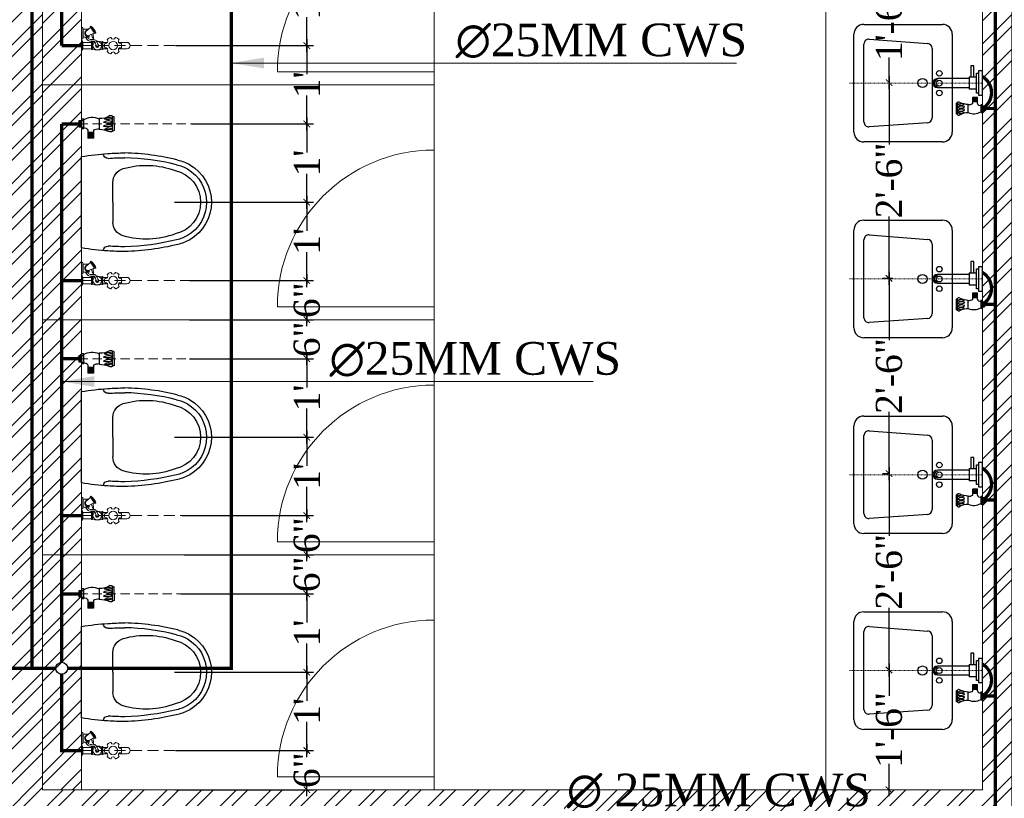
# Model space of a CAD drawing. Header units: inches. Extents: x 113025 to 158499, y 12149 to 30915.
# Tile 66 of 167: x 125394 to 125545, y 21376 to 21496. Entities that reach past the tile are written whole.
import ezdxf

# ---------------------------------------------------------------- set-up
doc = ezdxf.new("R2010")
doc.units = ezdxf.units.IN
doc.header["$MEASUREMENT"] = 0
doc.header["$PDMODE"] = 34
doc.linetypes.add('DASHED2', pattern=[0.375, 0.25, -0.125])
for name, color, linetype, lineweight in [('00-GRIDTEXT', 1, 'Continuous', 13), ('CENTER', 46, 'DASHED2', 9), ('FC', 1, 'Continuous', 9), ('KIT TEXT.', 5, 'Continuous', 5), ('PD_BRICK WALL_115', 134, 'Continuous', 30), ('PD_FIXTURE', 21, 'Continuous', 25), ('PD_HATCH', 45, 'Continuous', 9), ('PL. FICTURE', 4, 'Continuous', 25), ('PP-Domestic  Cold Water Supply', 5, 'Continuous', 25), ('PP-TEXT', 7, 'Continuous', 40)]:
    doc.layers.add(name, color=color, linetype=linetype, lineweight=lineweight)
doc.layers.add('PD_025_TEXT', color=61, linetype='Continuous')
doc.layers.add('PP--DIM', color=7, linetype='Continuous')
doc.styles.add('ISO', font='isocp.shx', dxfattribs={"height": 250})
doc.styles.add('MtX_Times_New_Roman', font='times.ttf')
doc.styles.add('style1', font='arial.ttf', dxfattribs={"height": 500})
doc.styles.add('TIMES NEW ROMAN', font='times.ttf')
doc.dimstyles.new('PP-DIM', dxfattribs={"dimtxt": 4, "dimasz": 1, "dimexe": 1, "dimexo": 1, "dimgap": 0.09, "dimtad": 0, "dimdec": 0, "dimzin": 0, "dimdsep": 46, "dimlunit": 4, "dimtxsty": 'TIMES NEW ROMAN', "dimblk": 'ARCHTICK', "dimcen": 0.09, "dimdle": 1, "dimclrd": 256, "dimclre": 256, "dimclrt": 256, "dimadec": 0, "dimazin": 0, "dimtfac": 1, "dimtdec": 4, "dimtofl": 0, "dimtmove": 1, "dimatfit": 3, "dimfxl": 1, "dimtolj": 1, "dimtzin": 0, "dimlwd": -1, "dimlwe": -1, "dimarcsym": 0})

# ---------------------------------------------------------------- blocks, each defined once
blk = doc.blocks.new('LV')
at = {"color": 251}
for p, q in [((-254, 510.1), (254, 510.1)), ((-304.8, 50.8), (-304.8, 459.3)), ((-205.3, 127), (-226.3, 430.8)), ((-201, 458), (203.1, 458)), ((228.4, 430.6), (205.5, 126.8)), ((304.8, 459.3), (304.8, 50.8)), ((180.2, 103.5), (-180, 103.5)), ((254, 0), (-254, 0))]:
    blk.add_line(p, q, dxfattribs=at)
for centre, radius in [((0.4, 154.3), 23.6), ((-50.8, 67.2), 14.4), ((0, 67.2), 15.3), ((50.8, 67.2), 14.4)]:
    blk.add_circle(centre, radius, dxfattribs=at)
for centre, radius, start, end in [((-254, 459.3), 50.8, 90, 180), ((254, 459.3), 50.8, 0, 90), ((-201, 432.6), 25.4, 90, 184.2016), ((203.1, 432.6), 25.4, 355.4179, 90), ((-180, 128.9), 25.4, 184.2016, 270), ((180.2, 128.9), 25.4, 270, 355.4179), ((-254, 50.8), 50.8, 180, 270), ((254, 50.8), 50.8, 270, 0)]:
    blk.add_arc(centre, radius, start, end, dxfattribs=at)
blk = doc.blocks.new('A$C24556D30')
at = {"color": 251}
for p, q in [((170, 400), (170, 20)), ((300, 210), (300, 292.2)), ((300, 210), (300, 127.8))]:
    blk.add_line(p, q, dxfattribs=at)
for points in [[(279.9, 412.5, 0.02753), (170, 400, 0.02753)], [(569.7, 385.6, 0.054905), (350, 415, 0.054905)], [(564.9, 366.1, 0.054905), (349.5, 395, 0.054905)], [(300, 210), (300, 290, 0.704392)], [(300, 210), (300, 130, -0.704392)], [(564.9, 53.9, -0.054905), (349.5, 25, -0.054905)], [(170, 20, 0.02753), (279.9, 7.5, 0.02753)], [(569.7, 34.4, -0.054905), (350, 5, -0.054905)]]:
    blk.add_lwpolyline(points, format="xyb", dxfattribs=at)
for centre, radius, start, end in [((279.9, 412.5), 20, 184.5905, 273.8823), ((350, -585), 1000, 90, 94.0204), ((350, -585), 980, 90, 94.0204), ((530, 210), 180, 60, 77.2425), ((360, 292.2), 60, 105.9249, 180), ((439, 15.2), 348.1, 69.701, 105.9249), ((530, 210), 135, 0, 77.2425), ((530, 210), 160, 60, 77.2425), ((530, 210), 160, 0, 60), ((530, 210), 180, 0, 60), ((530, 210), 135, 282.7575, 0), ((530, 210), 160, 300, 0), ((530, 210), 180, 300, 0), ((360, 127.8), 60, 180, 254.0751), ((439, 404.8), 348.1, 254.0751, 290.299), ((530, 210), 160, 282.7575, 300), ((530, 210), 180, 282.7575, 300), ((279.9, 7.5), 20, 86.1177, 175.4095), ((350, 1005), 1000, 265.9796, 270), ((350, 1005), 980, 265.9796, 270)]:
    blk.add_arc(centre, radius, start, end, dxfattribs=at)
blk = doc.blocks.new('A$C6E471120')
at = {"layer": 'KIT TEXT.', "color": 251, "char_height": 60.175, "attachment_point": 7, "style": 'ISO'}
for s, insert, width in [('\\pi300.49;{\\Fromans|c0;\\W0.8;WORK TABLE}', (-5344.1, -2682.9, 488.6), 1050.284), ('\\pi526.07;{\\Fromans|c0;\\W0.8; \\P\\pi263.59;CHEST FREEZER}', (-2320.9, -2768.6, 488.6), 1100.284), ('\\pi526.07;{\\Fromans|c0;\\W0.8; \\P\\pi263.59;CHEST FREEZER}', (-1182.6, -2768.6, 488.6), 1100.284)]:
    blk.add_mtext(s, dxfattribs=dict(at, insert=insert, width=width))
blk = doc.blocks.new('FIRST FLOOR PLAN 0')
at = {"layer": 'PD_HATCH', "lineweight": 5}
h = blk.add_hatch(dxfattribs=at)
h.set_pattern_fill('ANSI32', color=251, scale=10)
h.set_pattern_definition([(45, (-550.7706, -242.3818), (-2.65165, 2.65165), []), (45, (-549.0028, -242.3818), (-2.65165, 2.65165), [])])
h.paths.add_polyline_path([(-540, -240.3), (-583.25, -240.3), (-583.25, -244.8), (-540, -244.8)])
h.paths.add_polyline_path([(-625.25, -240.3), (-668.5, -240.3), (-668.5, -244.8), (-625.25, -244.8)], flags=17)
h.paths.add_polyline_path([(-540, -323.5), (-540, -328), (-378, -328), (-378, -323.5), (-531, -323.5), (-531, -234), (-471, -234), (-471, -258), (-466.5, -258), (-466.5, -234), (-387, -234), (-387, -262), (-382.5, -262), (-382.5, -103), (-378, -103), (-378, -98.5), (-387, -98.5), (-387, -225), (-531, -225), (-531, -9), (-540, -9)])
h.paths.add_polyline_path([(-595.5, -332.94), (-591, -332.94), (-591, -328), (-582, -328), (-582, -323.5), (-668.5, -323.5), (-668.5, -168), (-745.5, -168), (-745.5, -172.5), (-673, -172.5), (-673, -323.5), (-729, -323.5), (-729, -328), (-595.5, -328)])
h = blk.add_hatch(dxfattribs=at)
h.set_pattern_fill('ANSI32', color=251, scale=10)
h.set_pattern_definition([(45, (26013.4692, 17879.387), (-2.65165043, 2.65165043), []), (45, (26015.237, 17879.387), (-2.65165043, 2.65165043), [])])
h.paths.add_polyline_path([(-525, -9), (-531, -9), (-531, -45), (-525, -45)])
h.paths.add_polyline_path([(-525, -45), (-531, -45), (-531, -81), (-525, -81)])
h.paths.add_polyline_path([(-531, -81), (-531, -117), (-525, -117), (-525, -81)])
h.paths.add_polyline_path([(-525, -117), (-531, -117), (-531, -153), (-525, -153)])
h.paths.add_polyline_path([(-525, -153), (-531, -153), (-531, -189), (-525, -189)])
h.paths.add_polyline_path([(-525, -189), (-531, -189), (-531, -225), (-525, -225)])
h.paths.add_polyline_path([(-246, -9), (-255, -9), (-255, -98.5), (-259.5, -98.5), (-259.5, -103), (-255, -103), (-255, -113), (-246, -113)])
h.paths.add_polyline_path([(-327, -9), (-331.5, -9), (-331.5, -98.5), (-336, -98.5), (-336, -103), (-301.5, -103), (-301.5, -98.5), (-327, -98.5)])
h.paths.add_polyline_path([(-331.5, -27), (-334.5, -27), (-334.5, -31.5), (-331.5, -31.5)], flags=17)
h.paths.add_polyline_path([(-358.5, -27), (-361.5, -27), (-361.5, -18), (-366, -18), (-366, -27), (-376.5, -27), (-376.5, -31.5), (-358.5, -31.5)])
h.paths.add_polyline_path([(-412.5, -9), (-417, -9), (-417, -25), (-417, -31.5), (-412.5, -31.5), (-412.5, -27)])
h.paths.add_polyline_path([(-121.5, -9), (-126, -9), (-126, -27), (-121.5, -27)])
at = {"layer": 'PD_BRICK WALL_115', "color": 251, "lineweight": 5}
blk.add_line((-525, -225), (-525, -9), dxfattribs=at)
blk.add_lwpolyline([(-378, -323.5), (-531, -323.5), (-531, -234), (-471, -234), (-471, -258), (-466.5, -258), (-466.5, -234), (-387, -234), (-387, -262), (-382.5, -262), (-382.5, -103), (-378, -103), (-378, -98.5), (-387, -98.5), (-387, -225), (-531, -225), (-531, -9), (-540, -9), (-540, -323.5), (-540, -323.5)], dxfattribs=at)
at = {"layer": 'PD_FIXTURE', "color": 251, "lineweight": 5, "ltscale": 12}
for p, q in [((-471, -115), (-471, -91)), ((-411, -225), (-411, -98.5)), ((-471, -115), (-495, -115)), ((-471, -115), (-471, -128.62)), ((-471, -115), (-471, -127)), ((-471, -117), (-531, -117)), ((-471, -151), (-471, -127)), ((-471, -151), (-495, -151)), ((-471, -151), (-471, -164.62)), ((-471, -151), (-471, -163)), ((-471, -153), (-531, -153)), ((-471, -187), (-471, -163)), ((-471, -187), (-495, -187)), ((-471, -187), (-471, -200.62)), ((-471, -187), (-471, -199)), ((-471, -189), (-531, -189)), ((-471, -223), (-471, -199)), ((-471, -223), (-495, -223)), ((-471, -223), (-471, -225))]:
    blk.add_line(p, q, dxfattribs=at)
for centre in [(-471, -115), (-471, -151), (-471, -187), (-471, -223)]:
    blk.add_arc(centre, 24, 90, 180, dxfattribs=at)
at = {"layer": '00-GRIDTEXT', "color": 251, "xscale": 0.03937007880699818, "yscale": 0.03937007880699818, "zscale": 0.03937007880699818}
blk.add_blockref('A$C6E471120', (-540, -9), dxfattribs=at)
at = {"layer": 'PD_FIXTURE', "color": 251, "ltscale": 12}
for name, p, xscale, yscale, zscale, rotation in [('LV', (-391.62, -116.75), 0.0295236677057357, 0.0295236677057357, 0.0295236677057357, 90), ('A$C24556D30', (-531.26, -127.26), -0.03684210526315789, 0.03684210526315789, 0.03684210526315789, 180), ('LV', (-391.62, -146.75), 0.0295236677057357, 0.0295236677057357, 0.0295236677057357, 90), ('A$C24556D30', (-531.26, -163.26), -0.03684210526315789, 0.03684210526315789, 0.03684210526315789, 180), ('LV', (-391.62, -176.75), 0.0295236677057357, 0.0295236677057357, 0.0295236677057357, 90), ('LV', (-391.62, -206.75), 0.0295236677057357, 0.0295236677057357, 0.0295236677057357, 90), ('A$C24556D30', (-531.26, -199.26), -0.03684210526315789, 0.03684210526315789, 0.03684210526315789, 180)]:
    blk.add_blockref(name, p, dxfattribs=dict(at, xscale=xscale, yscale=yscale, zscale=zscale, rotation=rotation))
at = {"layer": 'PD_025_TEXT', "color": 251, "insert": (-673.4, -125.92), "char_height": 8, "width": 128.4952, "attachment_point": 1, "style": 'style1'}
blk.add_mtext('\\pi40.589;KITCHEN \\P\\pi32.72;+ STORAGE\\P\\pi21.937;+ DISHWASHER\\P\\pi28.559;(16\'-9" x 26\'2")', dxfattribs=at)
blk = doc.blocks.new('FOSSIL-PP')
at = {"layer": 'CENTER', "lineweight": 5, "ltscale": 5}
blk.add_line((-0.13, 0), (19.81, 0), dxfattribs=at)
at = {"layer": 'FC', "color": 4, "lineweight": 5}
for p, q in [((-0.02, 0.53), (-0.13, 0.53)), ((-0.13, -0.53), (-0.13, 0.53)), ((-0.02, 0.46), (-0.02, 0.53)), ((0.03, 0.37), (-0.02, 0.46)), ((0.03, -0.37), (0.03, 0.37)), ((0.03, 0.36), (1.01, 0.36)), ((1.01, -0.46), (1.01, 0.46)), ((1.01, 0.46), (1.11, 0.46)), ((1.11, -0.46), (1.11, 0.46)), ((2.2, -0.46), (2.2, 0.46)), ((2.2, 0.46), (2.3, 0.46)), ((2.3, -0.46), (2.3, 0.46)), ((2.3, 0.36), (2.84, 0.36)), ((4.1, 0.36), (5.04, 0.36)), ((-0.02, -0.53), (-0.13, -0.53)), ((0.01, -0.77), (-0.13, -0.77)), ((-0.13, -2.06), (-0.13, -0.77)), ((0.03, -0.37), (-0.02, -0.46)), ((-0.02, -0.46), (-0.02, -0.53)), ((0.01, -0.86), (0.01, -0.77)), ((0.06, -0.96), (0.01, -0.86)), ((0.03, -0.36), (1.01, -0.36)), ((0.06, -0.96), (0.76, -0.96)), ((0.06, -1.86), (0.06, -0.96)), ((0.76, -1.1), (0.76, -0.96)), ((1.01, -0.46), (1.11, -0.46)), ((2.2, -0.46), (2.3, -0.46)), ((2.3, -0.36), (2.84, -0.36)), ((4.1, -0.36), (5.04, -0.36)), ((0.01, -2.06), (-0.13, -2.06)), ((0.06, -1.86), (0.01, -1.97)), ((0.01, -1.97), (0.01, -2.06)), ((0.06, -1.86), (0.68, -1.86))]:
    blk.add_line(p, q, dxfattribs=at)
at = {"layer": 'FC', "color": 4, "lineweight": 5, "ltscale": 5}
for p, q in [((-0.02, -0.46), (-0.02, 0.46)), ((0.01, -1.97), (0.01, -0.86)), ((0.76, -1.04), (0.76, -1.05)), ((0.41, -1.63), (0.91, -2.05)), ((0.7, -1.15), (1.35, -1.47)), ((0.85, -2.14), (1.4, -1.39)), ((0.85, -2.14), (0.94, -2.22)), ((0.94, -2.22), (1.52, -1.45)), ((1.4, -1.39), (1.52, -1.45))]:
    blk.add_line(p, q, dxfattribs=at)
blk.add_lwpolyline([(1.18, -1.39), (1.22, -0.77), (1.07, -0.99), (1.01, -1.3)], dxfattribs=at)
at = {"layer": 'FC', "color": 4, "lineweight": 5}
blk.add_circle((3.47, 0), 0.486, dxfattribs=at)
for centre, radius, start, end in [((1.66, -0.6), 1.11, 60.4436, 119.5564), ((1.66, 0), 0.486, 261.9846, 237.5179), ((1.66, 0.02), 0.107, 323.8917, 184.9075), ((3.47, 0), 0.972, 168.1949, 191.8051), ((2.58, 0.19), 0.0607, 80.4873, 168.1949), ((2.63, 0.49), 0.243, 260.4873, 39.5127), ((2.86, 0.68), 0.0607, 131.8051, 219.5127), ((3.47, 0), 0.972, 108.1949, 131.8051), ((3.19, 0.87), 0.0607, 20.4873, 108.1949), ((3.47, 0.97), 0.243, 200.4873, 339.5127), ((3.76, 0.87), 0.0607, 71.8051, 159.5127), ((3.47, 0), 0.972, 48.1949, 71.8051), ((4.31, 0.49), 0.243, 140.4873, 279.5127), ((4.08, 0.68), 0.0607, 320.4873, 48.1949), ((4.36, 0.19), 0.0607, 11.8051, 99.5127), ((3.47, 0), 0.972, 348.1949, 11.8051), ((5.04, 0), 0.364, 270, 90), ((0.59, -1.41), 0.357, 61.9682, 267.3149), ((1.66, 0.6), 1.11, 240.4436, 253.6649), ((1.66, 0.6), 1.11, 265.6907, 299.5564), ((2.58, -0.19), 0.0607, 191.8051, 279.5127), ((2.63, -0.49), 0.243, 320.4873, 99.5127), ((2.86, -0.68), 0.0607, 140.4873, 228.1949), ((3.47, 0), 0.972, 228.1949, 251.8051), ((3.19, -0.87), 0.0607, 251.8051, 339.5127), ((3.47, -0.97), 0.243, 20.4873, 159.5127), ((3.76, -0.87), 0.0607, 200.4873, 288.1949), ((3.47, 0), 0.972, 288.1949, 311.8051), ((4.31, -0.49), 0.243, 80.4873, 219.5127), ((4.08, -0.68), 0.0607, 311.8051, 39.5127), ((4.36, -0.19), 0.0607, 260.4873, 348.1949)]:
    blk.add_arc(centre, radius, start, end, dxfattribs=at)
at = {"layer": 'FC', "color": 4, "lineweight": 5, "ltscale": 5}
for centre, radius, start, end in [((1.66, 0.02), 0.186, 286.7319, 221.6454), ((0.59, -1.41), 0.282, 61.0816, 230.1615), ((-0.15, -0.8), 1.78, 307.6922, 338.855)]:
    blk.add_arc(centre, radius, start, end, dxfattribs=at)
at = {"layer": 'FC', "color": 4, "lineweight": 5, "ltscale": 5, "extrusion": (0, 0, -1)}
for centre in [(1.11, -2.03), (1.15, -2), (1.16, -1.96), (1.19, -1.95), (1.23, -1.9), (1.26, -1.86), (1.29, -1.8), (1.29, -1.83), (1.32, -1.8), (1.32, -1.76), (1.36, -1.71), (1.39, -1.68), (1.41, -1.64), (1.43, -1.59)]:
    blk.add_ellipse(centre, major_axis=(0, -0.01), ratio=0.499725, dxfattribs=at)
at = {"layer": 'FC', "color": 4, "lineweight": 5, "ltscale": 5}
for points, knots in [([(1.56, 0.01), (1.53, -0.09), (1.5, -0.19), (1.43, -0.36), (1.39, -0.43), (1.32, -0.49), (1.29, -0.5), (1.2, -0.51), (1.15, -0.51), (1, -0.5), (0.91, -0.5), (0.74, -0.52), (0.67, -0.55), (0.56, -0.62), (0.51, -0.67), (0.41, -0.79), (0.36, -0.88), (0.32, -0.96)], [0, 0, 0, 0, 0.269121, 0.269121, 0.560472, 0.560472, 0.736407, 0.736407, 0.912343, 0.912343, 1.155943, 1.155943, 1.338292, 1.338292, 1.520641, 1.520641, 1.763356, 1.763356, 1.763356, 1.763356]), ([(1.75, -0.04), (1.72, -0.15), (1.69, -0.25), (1.62, -0.43), (1.58, -0.51), (1.48, -0.62), (1.43, -0.65), (1.31, -0.7), (1.25, -0.71), (1.07, -0.71), (0.96, -0.7), (0.8, -0.71), (0.76, -0.73), (0.66, -0.79), (0.62, -0.85), (0.57, -0.93), (0.56, -0.94), (0.55, -0.96)], [0, 0, 0, 0, 0.269826, 0.269826, 0.494375, 0.494375, 0.654677, 0.654677, 0.814978, 0.814978, 1.117554, 1.117554, 1.3623, 1.3623, 1.607046, 1.607046, 1.669366, 1.669366, 1.669366, 1.669366])]:
    blk.add_open_spline(points, degree=3, knots=knots, dxfattribs=at)
blk = doc.blocks.new('PP-SINGLE TAP BASIN')
at = {"layer": 'CENTER', "linetype": 'DASHED2'}
blk.add_line((457.2, 0), (0, 0), dxfattribs=at)
at = {"layer": 'PL. FICTURE', "color": 4}
for p, q in [((48.4, 102.8), (48.4, 72.7)), ((89.4, 106.7), (89.4, 69.2)), ((-6.8, 78.4), (-6.8, 96.4)), ((5.8, 96.4), (-6.8, 96.4)), ((-6.8, 87.4), (0, 87.4)), ((0, 78.4), (-6.8, 78.4)), ((5.9, 78.4), (-6.8, 78.4)), ((-5.6, 96.4), (-5.6, 78.4)), ((-4.5, 96.4), (-4.5, 78.4)), ((-3.4, 96.4), (-3.4, 78.4)), ((-2.3, 96.4), (-2.3, 78.4)), ((-1.1, 96.4), (-1.1, 78.4)), ((0, 101), (0, 74.4)), ((5.9, 101), (0, 101)), ((0, 74.4), (5.9, 74.4)), ((5.9, 74.4), (5.9, 101)), ((17.1, 69.9), (17.1, 48.2)), ((33.2, 70), (33.2, 48.2)), ((33.2, 63.9), (17.1, 63.9)), ((33.2, 61.9), (17.1, 61.9)), ((33.2, 60), (17.1, 60)), ((33.2, 58), (17.1, 58)), ((33.2, 56), (17.1, 56)), ((33.2, 54.1), (17.1, 54.1)), ((33.2, 52.1), (17.1, 52.1)), ((33.2, 50.1), (17.1, 50.1)), ((33.2, 50.1), (17.1, 50.1)), ((33.2, 48.2), (17.1, 48.2))]:
    blk.add_line(p, q, dxfattribs=at)
at = {"layer": 'PL. FICTURE'}
for p, q in [((20.4, 21.2), (45.4, 21.2)), ((45.4, -21.2), (45.4, 21.2)), ((154.8, 15.2), (45.4, 15.2)), ((45.4, -21.2), (20.4, -21.2)), ((45.4, -15.2), (154.8, -15.2))]:
    blk.add_line(p, q, dxfattribs=at)
at = {"layer": 'PL. FICTURE', "linetype": 'Continuous'}
blk.add_lwpolyline([(0, 41.7), (0, -41.7), (13.1, -41.7), (13.1, 41.7)], close=True, dxfattribs=at)
at = {"layer": 'PL. FICTURE'}
for points in [[(13.1, 34.2), (20.4, 34.2), (20.4, -34.2), (13.1, -34.2)], [(39.4, -21.2), (29.4, -21.2), (29.4, -59.4), (39.4, -59.4)]]:
    blk.add_lwpolyline(points, close=True, dxfattribs=at)
at = {"layer": 'PL. FICTURE', "color": 4}
for centre, radius, start, end in [((29.4, 60.7), 45, 64.9956, 121.5797), ((53.5, 146.8), 44.3, 263.3195, 304.5359), ((74.6, 88.1), 17.1, 57.6622, 132.7666), ((80.6, 104.9), 5.77, 31.4335, 109.9133), ((78.9, 107.8), 7.06, 279.3347, 312.6985), ((439.5, 88.1), 354.5, 176.8113, 183.3087), ((91.4, 120.6), 14, 245.192, 261.5484), ((8.4, 67.9), 8.91, 13.5129, 106.5185), ((46.7, 49.8), 24.3, 86.0586, 123.9894), ((43.9, -19.2), 92, 68.3225, 87.2128), ((62.1, 91.8), 0.911, 112.3068, 247.6932), ((62.1, 81.1), 0.911, 112.3068, 247.6932), ((76.3, 68.5), 28.2, 90.6273, 120.998), ((71.2, 123.1), 33.5, 253.6094, 285.3435), ((76.3, 57.8), 28.2, 90.6273, 120.998), ((71.2, 112.4), 33.5, 253.6094, 285.3435), ((74.5, 59.5), 17.1, 57.6622, 132.7666), ((71.3, 95.5), 24.9, 250.2963, 290.4807), ((71.4, 124.1), 24.9, 250.2963, 290.4807), ((75.8, 75.8), 20.9, 66.6687, 89.4909), ((75.8, 65.1), 20.9, 66.6687, 89.4909), ((78.8, 79.2), 7.06, 279.3347, 312.6985), ((77.3, 97.5), 7.26, 292.6508, 339.7025), ((77.3, 86.8), 7.26, 292.6508, 339.7025), ((83.8, 77.9), 10.3, 279.9211, 302.8376), ((81.1, 70.7), 5.39, 233.9467, 326.4616)]:
    blk.add_arc(centre, radius, start, end, dxfattribs=at)
at = {"layer": 'PL. FICTURE'}
for radius in [15.2, 15.2, 11]:
    blk.add_arc((154.8, 0), radius, 270, 90, dxfattribs=at)
blk = doc.blocks.new('ANGLE VALVE1-PP')
at = {"layer": 'CENTER', "ltscale": 5}
blk.add_line((0, 19.94), (0, 0), dxfattribs=at)
at = {"layer": 'PL. FICTURE'}
for p, q in [((0.94, 4.68), (-0.89, 4.69)), ((0.75, 2.69), (-0.72, 2.69)), ((-0.85, 1.95), (-1.91, 1.95)), ((-1.91, 1.95), (-1.91, 1.16)), ((-1.86, 1.95), (-1.86, 1.16)), ((-1.8, 1.95), (-1.8, 1.16)), ((-1.75, 1.95), (-1.75, 1.16)), ((-1.69, 1.95), (-1.69, 1.16)), ((-1.64, 1.95), (-1.64, 1.16)), ((-1.58, 1.95), (-1.58, 1.16)), ((-1.53, 1.95), (-1.53, 1.16)), ((-1.47, 1.95), (-1.47, 1.16)), ((-1.42, 1.95), (-1.42, 1.16)), ((-1.36, 1.95), (-1.36, 1.16)), ((-1.31, 1.95), (-1.31, 1.16)), ((-1.25, 1.95), (-1.25, 1.16)), ((-1.2, 1.95), (-1.2, 1.16)), ((-1.15, 1.95), (-1.15, 1.16)), ((-0.85, 1.16), (-1.91, 1.16)), ((-0.63, 0.62), (0.66, 0.62)), ((-0.63, 0.33), (-0.63, 0.62)), ((0.66, 0.33), (-0.63, 0.33)), ((-0.44, 0.33), (-0.44, 0.62)), ((-0.44, 0.33), (-0.44, 0)), ((-0.44, 0.28), (0.44, 0.28)), ((-0.44, 0.22), (0.44, 0.22)), ((-0.44, 0.17), (0.44, 0.17)), ((-0.44, 0.11), (0.44, 0.11)), ((-0.44, 0.06), (0.44, 0.06)), ((-0.44, 0), (0.44, 0)), ((0, 0), (0, 0.33)), ((0.44, 0.33), (0.44, 0.62)), ((0.44, 0), (0.44, 0.33)), ((0.66, 0.62), (0.66, 0.33))]:
    blk.add_line(p, q, dxfattribs=at)
for centre, radius, start, end in [((-0.81, 4.28), 0.263, 123.5384, 216.0533), ((-5.19, 2.47), 4.48, 2.7872, 21.6775), ((-0.46, 4.41), 0.504, 147.1624, 170.0789), ((0.04, 21.74), 17.27, 266.6913, 273.1887), ((0.4, 3.8), 1.21, 159.5193, 199.7037), ((-1.36, 3.96), 0.833, 317.2334, 32.3378), ((-0.4, 4.17), 0.344, 137.3015, 170.6653), ((1.22, 3.8), 1.63, 164.6565, 196.3906), ((-0.03, 4.1), 0.353, 110.2975, 157.3492), ((-1.44, 4.05), 1.38, 329.002, 359.3727), ((-1.08, 4.02), 1.02, 0.5091, 23.3313), ((1.74, 3.8), 1.63, 164.6565, 196.3906), ((0.49, 4.1), 0.353, 110.2975, 157.3492), ((-0.92, 4.05), 1.38, 329.002, 359.3727), ((-0.56, 4.02), 1.02, 0.5091, 23.3313), ((1.79, 3.81), 1.21, 159.5193, 199.7037), ((0.04, 3.96), 0.833, 317.2334, 32.3378), ((0.99, 4.18), 0.344, 137.3015, 170.6653), ((2.89, 2.94), 2.16, 145.4641, 186.6805), ((1.62, 4.79), 0.684, 188.4516, 204.808), ((0.85, 4.26), 0.281, 340.0867, 58.5665), ((-1.83, 2.61), 1.18, 326.0106, 3.9414), ((-0.3, 3.36), 0.0444, 202.3068, 337.6932), ((0.22, 3.36), 0.0444, 202.3068, 337.6932), ((-1.3, 1.76), 2.19, 328.4203, 25.0044), ((-0.95, 0.74), 0.434, 343.4815, 76.4871)]:
    blk.add_arc(centre, radius, start, end, dxfattribs=at)
blk = doc.blocks.new('_ArchTick')
at = {"color": 0, "linetype": 'ByBlock', "const_width": 0.15}
blk.add_lwpolyline([(-0.5, -0.5), (0.5, 0.5)], dxfattribs=at)
blk = doc.blocks.new('*D635')
at = {"layer": 'Defpoints', "color": 0, "transparency": 16777216}
for p in [(125416.86, 21503.6), (125417.24, 21491.6), (125438.34, 21491.6)]:
    blk.add_point(p, dxfattribs=at)
at = {"layer": 'PP--DIM', "ltscale": 12, "transparency": 16777216}
for p, q in [((125438.34, 21504.6), (125438.34, 21499.23)), ((125417.86, 21503.6), (125439.34, 21503.6)), ((125438.34, 21490.6), (125438.34, 21495.98)), ((125418.24, 21491.6), (125439.34, 21491.6))]:
    blk.add_line(p, q, dxfattribs=at)
at = {"layer": 'PP--DIM', "transparency": 16777216}
for p, rotation in [((125438.34, 21503.6), 90), ((125438.34, 21491.6), 270)]:
    blk.add_blockref('_ArchTick', p, dxfattribs=dict(at, rotation=rotation))
at = {"layer": 'PP--DIM', "transparency": 16777216, "insert": (125438.34, 21497.6), "char_height": 4, "attachment_point": 5, "rotation": 90, "style": 'TIMES NEW ROMAN'}
blk.add_mtext("\\A1;1'", dxfattribs=at)
blk = doc.blocks.new('*D636')
at = {"layer": 'Defpoints', "color": 0, "transparency": 16777216}
for p in [(125417.24, 21491.6), (125419.67, 21479.6), (125438.34, 21479.6)]:
    blk.add_point(p, dxfattribs=at)
at = {"layer": 'PP--DIM', "ltscale": 12, "transparency": 16777216}
for p, q in [((125438.34, 21492.6), (125438.34, 21487.23)), ((125418.24, 21491.6), (125439.34, 21491.6)), ((125438.34, 21478.6), (125438.34, 21483.98)), ((125420.67, 21479.6), (125439.34, 21479.6))]:
    blk.add_line(p, q, dxfattribs=at)
at = {"layer": 'PP--DIM', "transparency": 16777216}
for p, rotation in [((125438.34, 21491.6), 90), ((125438.34, 21479.6), 270)]:
    blk.add_blockref('_ArchTick', p, dxfattribs=dict(at, rotation=rotation))
at = {"layer": 'PP--DIM', "transparency": 16777216, "insert": (125438.34, 21485.6), "char_height": 4, "attachment_point": 5, "rotation": 90, "style": 'TIMES NEW ROMAN'}
blk.add_mtext("\\A1;1'", dxfattribs=at)
blk = doc.blocks.new('*D637')
at = {"layer": 'Defpoints', "color": 0, "transparency": 16777216}
for p in [(125419.67, 21479.6), (125417.08, 21467.6), (125438.34, 21467.6)]:
    blk.add_point(p, dxfattribs=at)
at = {"layer": 'PP--DIM', "ltscale": 12, "transparency": 16777216}
for p, q in [((125438.34, 21480.6), (125438.34, 21475.23)), ((125420.67, 21479.6), (125439.34, 21479.6)), ((125438.34, 21466.6), (125438.34, 21471.98)), ((125418.08, 21467.6), (125439.34, 21467.6))]:
    blk.add_line(p, q, dxfattribs=at)
at = {"layer": 'PP--DIM', "transparency": 16777216}
for p, rotation in [((125438.34, 21479.6), 90), ((125438.34, 21467.6), 270)]:
    blk.add_blockref('_ArchTick', p, dxfattribs=dict(at, rotation=rotation))
at = {"layer": 'PP--DIM', "transparency": 16777216, "insert": (125438.34, 21473.6), "char_height": 4, "attachment_point": 5, "rotation": 90, "style": 'TIMES NEW ROMAN'}
blk.add_mtext("\\A1;1'", dxfattribs=at)
blk = doc.blocks.new('*D638')
at = {"layer": 'Defpoints', "color": 0, "transparency": 16777216}
for p in [(125417.08, 21467.6), (125419.34, 21455.6), (125438.34, 21455.6)]:
    blk.add_point(p, dxfattribs=at)
at = {"layer": 'PP--DIM', "ltscale": 12, "transparency": 16777216}
for p, q in [((125438.34, 21468.6), (125438.34, 21463.23)), ((125418.08, 21467.6), (125439.34, 21467.6)), ((125438.34, 21454.6), (125438.34, 21459.98)), ((125420.34, 21455.6), (125439.34, 21455.6))]:
    blk.add_line(p, q, dxfattribs=at)
at = {"layer": 'PP--DIM', "transparency": 16777216}
for p, rotation in [((125438.34, 21467.6), 90), ((125438.34, 21455.6), 270)]:
    blk.add_blockref('_ArchTick', p, dxfattribs=dict(at, rotation=rotation))
at = {"layer": 'PP--DIM', "transparency": 16777216, "insert": (125438.34, 21461.6), "char_height": 4, "attachment_point": 5, "rotation": 90, "style": 'TIMES NEW ROMAN'}
blk.add_mtext("\\A1;1'", dxfattribs=at)
blk = doc.blocks.new('*D639')
at = {"layer": 'Defpoints', "color": 0, "transparency": 16777216}
for p in [(125419.34, 21455.6), (125419.34, 21449.6), (125438.34, 21449.6)]:
    blk.add_point(p, dxfattribs=at)
at = {"layer": 'PP--DIM', "ltscale": 12, "transparency": 16777216}
for p, q in [((125438.34, 21456.6), (125438.34, 21455.05)), ((125420.34, 21455.6), (125439.34, 21455.6)), ((125438.34, 21448.6), (125438.34, 21450.15)), ((125420.34, 21449.6), (125439.34, 21449.6))]:
    blk.add_line(p, q, dxfattribs=at)
at = {"layer": 'PP--DIM', "transparency": 16777216}
for p, rotation in [((125438.34, 21455.6), 90), ((125438.34, 21449.6), 270)]:
    blk.add_blockref('_ArchTick', p, dxfattribs=dict(at, rotation=rotation))
at = {"layer": 'PP--DIM', "transparency": 16777216, "insert": (125438.34, 21452.6), "char_height": 4, "attachment_point": 5, "rotation": 90, "style": 'TIMES NEW ROMAN'}
blk.add_mtext('\\A1;6"', dxfattribs=at)
blk = doc.blocks.new('*D640')
at = {"layer": 'Defpoints', "color": 0, "transparency": 16777216}
for p in [(125419.34, 21449.6), (125419.34, 21443.62), (125438.34, 21443.62)]:
    blk.add_point(p, dxfattribs=at)
at = {"layer": 'PP--DIM', "ltscale": 12, "transparency": 16777216}
for p, q in [((125438.34, 21450.6), (125438.34, 21449.06)), ((125420.34, 21449.6), (125439.34, 21449.6)), ((125420.34, 21443.62), (125439.34, 21443.62)), ((125438.34, 21442.62), (125438.34, 21444.16))]:
    blk.add_line(p, q, dxfattribs=at)
at = {"layer": 'PP--DIM', "transparency": 16777216}
for p, rotation in [((125438.34, 21449.6), 90), ((125438.34, 21443.62), 270)]:
    blk.add_blockref('_ArchTick', p, dxfattribs=dict(at, rotation=rotation))
at = {"layer": 'PP--DIM', "transparency": 16777216, "insert": (125438.34, 21446.61), "char_height": 4, "attachment_point": 5, "rotation": 90, "style": 'TIMES NEW ROMAN'}
blk.add_mtext('\\A1;6"', dxfattribs=at)
blk = doc.blocks.new('*D641')
at = {"layer": 'Defpoints', "color": 0, "transparency": 16777216}
for p in [(125419.34, 21443.62), (125417.08, 21431.6), (125438.34, 21431.6)]:
    blk.add_point(p, dxfattribs=at)
at = {"layer": 'PP--DIM', "ltscale": 12, "transparency": 16777216}
for p, q in [((125420.34, 21443.62), (125439.34, 21443.62)), ((125438.34, 21444.62), (125438.34, 21439.24)), ((125438.34, 21430.6), (125438.34, 21435.98)), ((125418.08, 21431.6), (125439.34, 21431.6))]:
    blk.add_line(p, q, dxfattribs=at)
at = {"layer": 'PP--DIM', "transparency": 16777216}
for p, rotation in [((125438.34, 21443.62), 90), ((125438.34, 21431.6), 270)]:
    blk.add_blockref('_ArchTick', p, dxfattribs=dict(at, rotation=rotation))
at = {"layer": 'PP--DIM', "transparency": 16777216, "insert": (125438.34, 21437.61), "char_height": 4, "attachment_point": 5, "rotation": 90, "style": 'TIMES NEW ROMAN'}
blk.add_mtext("\\A1;1'", dxfattribs=at)
blk = doc.blocks.new('*D642')
at = {"layer": 'Defpoints', "color": 0, "transparency": 16777216}
for p in [(125417.08, 21431.6), (125418.18, 21419.6), (125438.34, 21419.6)]:
    blk.add_point(p, dxfattribs=at)
at = {"layer": 'PP--DIM', "ltscale": 12, "transparency": 16777216}
for p, q in [((125418.08, 21431.6), (125439.34, 21431.6)), ((125438.34, 21432.6), (125438.34, 21427.23)), ((125438.34, 21418.6), (125438.34, 21423.98)), ((125419.18, 21419.6), (125439.34, 21419.6))]:
    blk.add_line(p, q, dxfattribs=at)
at = {"layer": 'PP--DIM', "transparency": 16777216}
for p, rotation in [((125438.34, 21431.6), 90), ((125438.34, 21419.6), 270)]:
    blk.add_blockref('_ArchTick', p, dxfattribs=dict(at, rotation=rotation))
at = {"layer": 'PP--DIM', "transparency": 16777216, "insert": (125438.34, 21425.6), "char_height": 4, "attachment_point": 5, "rotation": 90, "style": 'TIMES NEW ROMAN'}
blk.add_mtext("\\A1;1'", dxfattribs=at)
blk = doc.blocks.new('*D643')
at = {"layer": 'Defpoints', "color": 0, "transparency": 16777216}
for p in [(125418.18, 21419.6), (125418.53, 21413.6), (125438.34, 21413.6)]:
    blk.add_point(p, dxfattribs=at)
at = {"layer": 'PP--DIM', "ltscale": 12, "transparency": 16777216}
for p, q in [((125419.18, 21419.6), (125439.34, 21419.6)), ((125438.34, 21420.6), (125438.34, 21419.05)), ((125419.53, 21413.6), (125439.34, 21413.6)), ((125438.34, 21412.6), (125438.34, 21414.15))]:
    blk.add_line(p, q, dxfattribs=at)
at = {"layer": 'PP--DIM', "transparency": 16777216}
for p, rotation in [((125438.34, 21419.6), 90), ((125438.34, 21413.6), 270)]:
    blk.add_blockref('_ArchTick', p, dxfattribs=dict(at, rotation=rotation))
at = {"layer": 'PP--DIM', "transparency": 16777216, "insert": (125438.34, 21416.6), "char_height": 4, "attachment_point": 5, "rotation": 90, "style": 'TIMES NEW ROMAN'}
blk.add_mtext('\\A1;6"', dxfattribs=at)
blk = doc.blocks.new('*D644')
at = {"layer": 'Defpoints', "color": 0, "transparency": 16777216}
for p in [(125418.53, 21413.6), (125418.05, 21407.6), (125438.34, 21407.6)]:
    blk.add_point(p, dxfattribs=at)
at = {"layer": 'PP--DIM', "ltscale": 12, "transparency": 16777216}
for p, q in [((125419.53, 21413.6), (125439.34, 21413.6)), ((125438.34, 21414.6), (125438.34, 21413.05)), ((125419.05, 21407.6), (125439.34, 21407.6)), ((125438.34, 21406.6), (125438.34, 21408.15))]:
    blk.add_line(p, q, dxfattribs=at)
at = {"layer": 'PP--DIM', "transparency": 16777216}
for p, rotation in [((125438.34, 21413.6), 90), ((125438.34, 21407.6), 270)]:
    blk.add_blockref('_ArchTick', p, dxfattribs=dict(at, rotation=rotation))
at = {"layer": 'PP--DIM', "transparency": 16777216, "insert": (125438.34, 21410.6), "char_height": 4, "attachment_point": 5, "rotation": 90, "style": 'TIMES NEW ROMAN'}
blk.add_mtext('\\A1;6"', dxfattribs=at)
blk = doc.blocks.new('*D645')
at = {"layer": 'Defpoints', "color": 0, "transparency": 16777216}
for p in [(125418.05, 21407.6), (125417.08, 21395.6), (125438.34, 21395.6)]:
    blk.add_point(p, dxfattribs=at)
at = {"layer": 'PP--DIM', "ltscale": 12, "transparency": 16777216}
for p, q in [((125419.05, 21407.6), (125439.34, 21407.6)), ((125438.34, 21408.6), (125438.34, 21403.23)), ((125438.34, 21394.6), (125438.34, 21399.98)), ((125418.08, 21395.6), (125439.34, 21395.6))]:
    blk.add_line(p, q, dxfattribs=at)
at = {"layer": 'PP--DIM', "transparency": 16777216}
for p, rotation in [((125438.34, 21407.6), 90), ((125438.34, 21395.6), 270)]:
    blk.add_blockref('_ArchTick', p, dxfattribs=dict(at, rotation=rotation))
at = {"layer": 'PP--DIM', "transparency": 16777216, "insert": (125438.34, 21401.6), "char_height": 4, "attachment_point": 5, "rotation": 90, "style": 'TIMES NEW ROMAN'}
blk.add_mtext("\\A1;1'", dxfattribs=at)
blk = doc.blocks.new('*D646')
at = {"layer": 'Defpoints', "color": 0, "transparency": 16777216}
for p in [(125417.08, 21395.6), (125417.24, 21383.6), (125438.34, 21383.6)]:
    blk.add_point(p, dxfattribs=at)
at = {"layer": 'PP--DIM', "ltscale": 12, "transparency": 16777216}
for p, q in [((125418.08, 21395.6), (125439.34, 21395.6)), ((125438.34, 21396.6), (125438.34, 21391.23)), ((125438.34, 21382.6), (125438.34, 21387.98)), ((125418.24, 21383.6), (125439.34, 21383.6))]:
    blk.add_line(p, q, dxfattribs=at)
at = {"layer": 'PP--DIM', "transparency": 16777216}
for p, rotation in [((125438.34, 21395.6), 90), ((125438.34, 21383.6), 270)]:
    blk.add_blockref('_ArchTick', p, dxfattribs=dict(at, rotation=rotation))
at = {"layer": 'PP--DIM', "transparency": 16777216, "insert": (125438.34, 21389.6), "char_height": 4, "attachment_point": 5, "rotation": 90, "style": 'TIMES NEW ROMAN'}
blk.add_mtext("\\A1;1'", dxfattribs=at)
blk = doc.blocks.new('*D647')
at = {"layer": 'Defpoints', "color": 0, "transparency": 16777216}
for p in [(125417.24, 21383.6), (125417.24, 21377.6), (125438.34, 21377.6)]:
    blk.add_point(p, dxfattribs=at)
at = {"layer": 'PP--DIM', "ltscale": 12, "transparency": 16777216}
for p, q in [((125418.24, 21383.6), (125439.34, 21383.6)), ((125438.34, 21384.6), (125438.34, 21383.05)), ((125418.24, 21377.6), (125439.34, 21377.6)), ((125438.34, 21376.6), (125438.34, 21378.15))]:
    blk.add_line(p, q, dxfattribs=at)
at = {"layer": 'PP--DIM', "transparency": 16777216}
for p, rotation in [((125438.34, 21383.6), 90), ((125438.34, 21377.6), 270)]:
    blk.add_blockref('_ArchTick', p, dxfattribs=dict(at, rotation=rotation))
at = {"layer": 'PP--DIM', "transparency": 16777216, "insert": (125438.34, 21380.6), "char_height": 4, "attachment_point": 5, "rotation": 90, "style": 'TIMES NEW ROMAN'}
blk.add_mtext('\\A1;6"', dxfattribs=at)
blk = doc.blocks.new('*D648')
at = {"layer": 'Defpoints', "color": 0, "transparency": 16777216}
for p in [(125527.52, 21395.94), (125527.52, 21395.94), (125527.52, 21377.6)]:
    blk.add_point(p, dxfattribs=at)
at = {"layer": 'PP--DIM', "ltscale": 12, "transparency": 16777216}
for p, q in [((125527.52, 21396.94), (125527.52, 21392)), ((125526.52, 21395.94), (125526.52, 21395.94)), ((125527.52, 21376.6), (125527.52, 21381.55)), ((125526.52, 21377.6), (125526.52, 21377.6))]:
    blk.add_line(p, q, dxfattribs=at)
at = {"layer": 'PP--DIM', "transparency": 16777216}
for p, rotation in [((125527.52, 21395.94), 90), ((125527.52, 21377.6), 270)]:
    blk.add_blockref('_ArchTick', p, dxfattribs=dict(at, rotation=rotation))
at = {"layer": 'PP--DIM', "transparency": 16777216, "insert": (125527.52, 21386.77), "char_height": 4, "attachment_point": 5, "rotation": 90, "style": 'TIMES NEW ROMAN'}
blk.add_mtext('\\A1;1\'-6"', dxfattribs=at)
blk = doc.blocks.new('*D649')
at = {"layer": 'Defpoints', "color": 0, "transparency": 16777216}
for p in [(125527.52, 21426.02), (125528.51, 21426.02), (125527.52, 21395.94)]:
    blk.add_point(p, dxfattribs=at)
at = {"layer": 'PP--DIM', "ltscale": 12, "transparency": 16777216}
for p, q in [((125527.51, 21426.02), (125526.52, 21426.02)), ((125527.52, 21427.02), (125527.52, 21416.49)), ((125527.52, 21394.94), (125527.52, 21405.48)), ((125526.52, 21395.94), (125526.52, 21395.94))]:
    blk.add_line(p, q, dxfattribs=at)
at = {"layer": 'PP--DIM', "transparency": 16777216}
for p, rotation in [((125527.52, 21426.02), 90), ((125527.52, 21395.94), 270)]:
    blk.add_blockref('_ArchTick', p, dxfattribs=dict(at, rotation=rotation))
at = {"layer": 'PP--DIM', "transparency": 16777216, "insert": (125527.52, 21410.98), "char_height": 4, "attachment_point": 5, "rotation": 90, "style": 'TIMES NEW ROMAN'}
blk.add_mtext('\\A1;2\'-6"', dxfattribs=at)
blk = doc.blocks.new('*D650')
at = {"layer": 'Defpoints', "color": 0, "transparency": 16777216}
for p in [(125527.52, 21455.94), (125529.09, 21455.94), (125528.51, 21426.02)]:
    blk.add_point(p, dxfattribs=at)
at = {"layer": 'PP--DIM', "ltscale": 12, "transparency": 16777216}
for p, q in [((125528.09, 21455.94), (125526.52, 21455.94)), ((125527.52, 21456.94), (125527.52, 21446.49)), ((125527.52, 21425.02), (125527.52, 21435.48)), ((125527.51, 21426.02), (125526.52, 21426.02))]:
    blk.add_line(p, q, dxfattribs=at)
at = {"layer": 'PP--DIM', "transparency": 16777216}
for p, rotation in [((125527.52, 21455.94), 90), ((125527.52, 21426.02), 270)]:
    blk.add_blockref('_ArchTick', p, dxfattribs=dict(at, rotation=rotation))
at = {"layer": 'PP--DIM', "transparency": 16777216, "insert": (125527.52, 21440.98), "char_height": 4, "attachment_point": 5, "rotation": 90, "style": 'TIMES NEW ROMAN'}
blk.add_mtext('\\A1;2\'-6"', dxfattribs=at)
blk = doc.blocks.new('*D651')
at = {"layer": 'Defpoints', "color": 0, "transparency": 16777216}
for p in [(125527.52, 21485.94), (125527.52, 21485.94), (125529.09, 21455.94)]:
    blk.add_point(p, dxfattribs=at)
at = {"layer": 'PP--DIM', "ltscale": 12, "transparency": 16777216}
for p, q in [((125526.52, 21485.94), (125526.52, 21485.94)), ((125527.52, 21486.94), (125527.52, 21476.45)), ((125527.52, 21454.94), (125527.52, 21465.44)), ((125528.09, 21455.94), (125526.52, 21455.94))]:
    blk.add_line(p, q, dxfattribs=at)
at = {"layer": 'PP--DIM', "transparency": 16777216}
for p, rotation in [((125527.52, 21485.94), 90), ((125527.52, 21455.94), 270)]:
    blk.add_blockref('_ArchTick', p, dxfattribs=dict(at, rotation=rotation))
at = {"layer": 'PP--DIM', "transparency": 16777216, "insert": (125527.52, 21470.94), "char_height": 4, "attachment_point": 5, "rotation": 90, "style": 'TIMES NEW ROMAN'}
blk.add_mtext('\\A1;2\'-6"', dxfattribs=at)
blk = doc.blocks.new('*D652')
at = {"layer": 'Defpoints', "color": 0, "transparency": 16777216}
for p in [(125527.52, 21504.1), (125527.52, 21504.1), (125527.52, 21485.94)]:
    blk.add_point(p, dxfattribs=at)
at = {"layer": 'PP--DIM', "ltscale": 12, "transparency": 16777216}
for p, q in [((125526.52, 21504.1), (125526.52, 21504.1)), ((125527.52, 21505.1), (125527.52, 21500.25)), ((125527.52, 21484.94), (125527.52, 21489.8)), ((125526.52, 21485.94), (125526.52, 21485.94))]:
    blk.add_line(p, q, dxfattribs=at)
at = {"layer": 'PP--DIM', "transparency": 16777216}
for p, rotation in [((125527.52, 21504.1), 90), ((125527.52, 21485.94), 270)]:
    blk.add_blockref('_ArchTick', p, dxfattribs=dict(at, rotation=rotation))
at = {"layer": 'PP--DIM', "transparency": 16777216, "insert": (125527.52, 21495.02), "char_height": 4, "attachment_point": 5, "rotation": 90, "style": 'TIMES NEW ROMAN'}
blk.add_mtext('\\A1;1\'-6"', dxfattribs=at)

msp = doc.modelspace()

# ---------------------------------------------------------------- linework, layer by layer
at = {"layer": 'PP-Domestic  Cold Water Supply'}
for points in [[(125547.46, 21577.78, 0.5, 0.5, 0), (125426.75, 21577.78, 0.5, 0.5, 0), (125426.75, 21396.2, 0.5, 0.5, 0), (125401.71, 21396.2, 0.5, 0.5, 0)], [(125477.98, 21368.6, 0.5, 0.5, 0), (125477.98, 21372.17, 0.5, 0.5, 0), (125543.79, 21372.17, 0.5, 0.5, 0), (125543.79, 21502, 0.5, 0.5, 0)], [(125399.87, 21396.2, 0.5, 0.5, 0), (125257.55, 21396.2, 0.5, 0.5, 0)]]:
    msp.add_lwpolyline(points, format="xyseb", dxfattribs=at)
at = {"layer": 'PP-Domestic  Cold Water Supply', "const_width": 0.5}
for points in [[(125400.79, 21559.63), (125400.79, 21491.6)], [(125396.25, 21396.2), (125396.25, 21535.1), (125392.86, 21535.1)], [(125403.82, 21491.6), (125400.79, 21491.6)], [(125541.82, 21481.97), (125543.79, 21481.97)], [(125400.79, 21479.6), (125400.79, 21397.12)], [(125403.44, 21479.6), (125400.79, 21479.6)], [(125403.82, 21455.6), (125400.57, 21455.6)], [(125541.82, 21451.97), (125543.79, 21451.97)], [(125403.44, 21443.62), (125400.79, 21443.62)], [(125541.82, 21421.97), (125543.79, 21421.97)], [(125403.82, 21419.6), (125400.79, 21419.6)], [(125403.44, 21407.6), (125400.79, 21407.6)], [(125400.79, 21395.28), (125400.79, 21383.6), (125403.82, 21383.6)], [(125541.82, 21391.97), (125543.79, 21391.97)]]:
    msp.add_lwpolyline(points, dxfattribs=at)
for points in [[(125541.82, 21481.96, 0.572046), (125541.82, 21486.85)], [(125541.82, 21451.96, 0.572046), (125541.82, 21456.85)], [(125541.82, 21421.96, 0.572046), (125541.82, 21426.85)], [(125541.82, 21391.96, 0.572046), (125541.82, 21396.85)]]:
    msp.add_lwpolyline(points, format="xyb", dxfattribs=at)
at = {"layer": 'PP-Domestic  Cold Water Supply'}
msp.add_circle((125400.79, 21396.2), 0.921, dxfattribs=at)

# ---------------------------------------------------------------- block references
at = {"color": 251}
msp.add_blockref('FIRST FLOOR PLAN 0', (125928.82, 21602.6), dxfattribs=at)
at = {"layer": 'PL. FICTURE', "ltscale": 30, "xscale": -1.345819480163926, "yscale": 1.345819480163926, "zscale": 1.345819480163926, "rotation": 179.9999999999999}
for p in [(125403.99, 21491.6), (125403.99, 21455.6), (125403.99, 21419.6), (125403.99, 21383.6)]:
    msp.add_blockref('FOSSIL-PP', p, dxfattribs=at)
at = {"layer": 'PL. FICTURE'}
for name, p, xscale, yscale, zscale, rotation in [('PP-SINGLE TAP BASIN', (125541.82, 21485.86), 0.0445516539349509, 0.0445516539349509, 0.0445516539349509, 179.9999999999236), ('ANGLE VALVE1-PP', (125403.44, 21479.6), -1.143695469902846, 1.143695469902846, 1.143695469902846, 269.9999999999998), ('PP-SINGLE TAP BASIN', (125541.82, 21455.86), 0.0445516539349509, 0.0445516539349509, 0.0445516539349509, 179.9999999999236), ('ANGLE VALVE1-PP', (125403.44, 21443.62), -1.143695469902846, 1.143695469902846, 1.143695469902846, 269.9999999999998), ('PP-SINGLE TAP BASIN', (125541.82, 21425.86), 0.0445516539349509, 0.0445516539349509, 0.0445516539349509, 179.9999999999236), ('ANGLE VALVE1-PP', (125403.44, 21407.6), -1.143695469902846, 1.143695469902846, 1.143695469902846, 269.9999999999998), ('PP-SINGLE TAP BASIN', (125541.82, 21395.86), 0.0445516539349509, 0.0445516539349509, 0.0445516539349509, 179.9999999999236)]:
    msp.add_blockref(name, p, dxfattribs=dict(at, xscale=xscale, yscale=yscale, zscale=zscale, rotation=rotation))

# ---------------------------------------------------------------- texts
at = {"layer": 'PP-TEXT', "style": 'MtX_Times_New_Roman'}
for s, p in [('∅25MM CWS ', (125461.12, 21489.98)), ('∅25MM CWS ', (125441.81, 21441.18)), ('∅ 25MM CWS ', (125478.18, 21375.06))]:
    msp.add_text(s, height=5, dxfattribs=at).set_placement(p)

# ---------------------------------------------------------------- dimensions: what is measured, and where the dimension line sits
at = {"layer": 'PP--DIM', "ltscale": 12}
for base, p1, p2, picture, middle in [((125438.34, 21491.6), (125416.86, 21503.6), (125417.24, 21491.6), '*D635', (125438.34, 21497.6)), ((125527.52, 21504.1), (125527.52, 21485.94), (125527.52, 21504.1), '*D652', (125527.52, 21495.02)), ((125438.34, 21479.6), (125417.24, 21491.6), (125419.67, 21479.6), '*D636', (125438.34, 21485.6)), ((125527.52, 21485.94), (125529.09, 21455.94), (125527.52, 21485.94), '*D651', (125527.52, 21470.94)), ((125438.34, 21467.6), (125419.67, 21479.6), (125417.08, 21467.6), '*D637', (125438.34, 21473.6)), ((125438.34, 21455.6), (125417.08, 21467.6), (125419.34, 21455.6), '*D638', (125438.34, 21461.6)), ((125438.34, 21449.6), (125419.34, 21455.6), (125419.34, 21449.6), '*D639', (125438.34, 21452.6)), ((125527.52, 21455.94), (125528.51, 21426.02), (125529.09, 21455.94), '*D650', (125527.52, 21440.98)), ((125438.34, 21443.62), (125419.34, 21449.6), (125419.34, 21443.62), '*D640', (125438.34, 21446.61)), ((125438.34, 21431.6), (125419.34, 21443.62), (125417.08, 21431.6), '*D641', (125438.34, 21437.61)), ((125438.34, 21419.6), (125417.08, 21431.6), (125418.18, 21419.6), '*D642', (125438.34, 21425.6)), ((125527.52, 21426.02), (125527.52, 21395.94), (125528.51, 21426.02), '*D649', (125527.52, 21410.98)), ((125438.34, 21413.6), (125418.18, 21419.6), (125418.53, 21413.6), '*D643', (125438.34, 21416.6)), ((125438.34, 21407.6), (125418.53, 21413.6), (125418.05, 21407.6), '*D644', (125438.34, 21410.6)), ((125438.34, 21395.6), (125418.05, 21407.6), (125417.08, 21395.6), '*D645', (125438.34, 21401.6)), ((125527.52, 21395.94), (125527.52, 21377.6), (125527.52, 21395.94), '*D648', (125527.52, 21386.77)), ((125438.34, 21383.6), (125417.08, 21395.6), (125417.24, 21383.6), '*D646', (125438.34, 21389.6)), ((125438.34, 21377.6), (125417.24, 21383.6), (125417.24, 21377.6), '*D647', (125438.34, 21380.6))]:
    dim = msp.add_linear_dim(base=base, p1=p1, p2=p2, angle=90, dimstyle='PP-DIM', override={"dimblk": 'ArchTick'}, dxfattribs=at)
    dim.commit()
    dim.dimension.update_dxf_attribs({"geometry": picture, "text_midpoint": middle})

# ---------------------------------------------------------------- leaders
at = {"layer": 'PP-TEXT', "lineweight": 70, "ltscale": 12}
for points in [[(125426.75, 21488.93), (125504.17, 21488.93)], [(125400.79, 21440.14), (125482.21, 21440.14)]]:
    msp.add_leader(points, dimstyle='PP-DIM', override={"dimtxt": 8.5, "dimasz": 5, "dimtad": 0, "dimdec": 1, "dimcen": 0, "dimtfac": 12, "dimtdec": 1, "dimfxl": 7, "dimfxlon": 1, "dimlwd": 18, "dimarcsym": 1}, dxfattribs=at)

doc.saveas('drawing.dxf')
